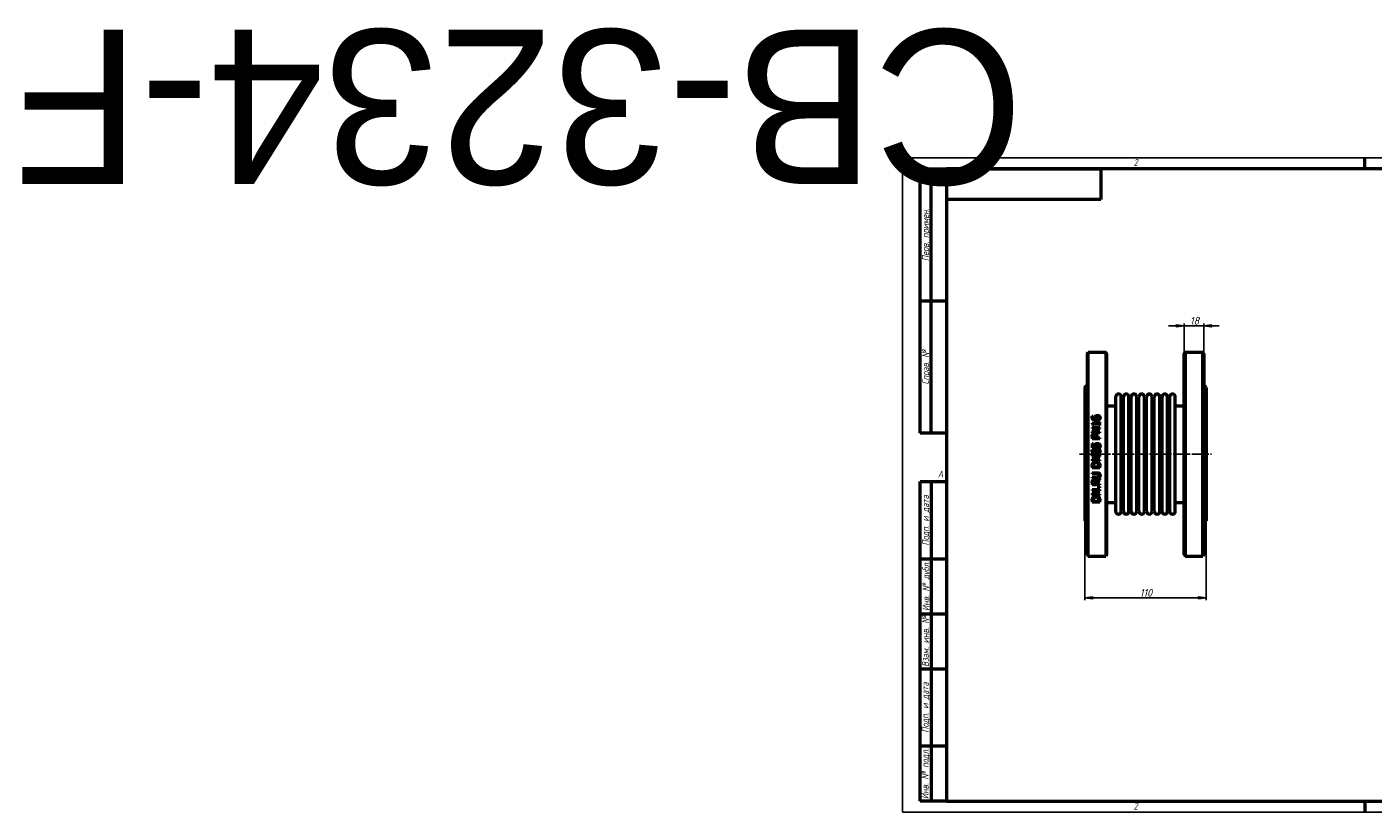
# Model space of a CAD drawing. Header units: millimetres. Extents: x -796 to 5364, y -139 to 713.
# Tile 1 of 4: x -796 to 427, y 0 to 713. Entities that reach past the tile are written whole.
import ezdxf
from ezdxf.enums import TextEntityAlignment as Align

# ---------------------------------------------------------------- set-up
doc = ezdxf.new("R2018")
doc.units = ezdxf.units.MM
doc.header["$LTSCALE"] = 2
doc.linetypes.add('CHAIN', pattern=[0.7087, 0.4724, -0.0591, 0.1181, -0.0591])
for name, color, linetype, lineweight in [('Видимый контур (ГОСТ)', 7, 'Continuous', 50), ('Кромка (ГОСТ)', 7, 'Continuous', 50), ('Обозначение (ГОСТ)', 7, 'Continuous', 25), ('Осевая линия (ГОСТ)', 7, 'Continuous', 25), ('Размер (ГОСТ)', 7, 'Continuous', 25), ('Эскизная геометрия (ГОСТ)', 7, 'Continuous', 50)]:
    doc.layers.add(name, color=color, linetype=linetype, lineweight=lineweight)
doc.styles.add('Альтернативный текст (ГОСТ)', font='arial.ttf', dxfattribs={"width": 0.8})
doc.styles.add('Обычный текст (ГОСТ)', font='GOST Common Italic.ttf')
doc.dimstyles.new('Обычный (ГОСТ)', dxfattribs={"dimscale": 2, "dimtxt": 3.5, "dimasz": 3.5, "dimexe": 1, "dimexo": 0, "dimgap": 0.5, "dimtad": 1, "dimtxsty": 'Обычный текст (ГОСТ)', "dimblk": 'Filled-1', "dimcen": 0.09, "dimdle": 15, "dimclrd": 256, "dimclre": 256, "dimclrt": 256, "dimazin": 2, "dimtfac": 0.714286, "dimtdec": 3, "dimtmove": 0, "dimatfit": 3, "dimfxl": 1, "dimtolj": 1, "dimlwd": 25, "dimlwe": 25, "dimarcsym": 0})

# ---------------------------------------------------------------- blocks, each defined once
blk = doc.blocks.new('Рамки ГОСТ - Рамка')
at = {"layer": 'Кромка (ГОСТ)', "lineweight": 25}
for p, q in [((0, 0), (0, 297)), ((0, 297), (420, 297)), ((420, 297), (420, 0)), ((420, 0), (0, 0))]:
    blk.add_line(p, q, dxfattribs=at)
at = {"layer": 'Кромка (ГОСТ)'}
for p, q in [((210, 292), (210, 297)), ((415, 292), (20, 292)), ((20, 292), (20, 5)), ((415, 5), (415, 292)), ((20, 5), (415, 5)), ((210, 5), (210, 0))]:
    blk.add_line(p, q, dxfattribs=at)
at = {"layer": 'Кромка (ГОСТ)', "char_height": 3.17, "attachment_point": 1, "style": 'Альтернативный текст (ГОСТ)'}
for s, insert, width in [('\\fGOST Common|b0|i1;{\\H3.1700;2}', (105, 296.5), 5.2328), ('\\fGOST Common|b0|i1;{\\H3.1700;1}', (315.02, 296.44), 5.2327), ('\\fGOST Common|b0|i1;{\\H3.1700;A}', (16, 155), 5.1335), ('\\fGOST Common|b0|i1;{\\H3.1700;A}', (416, 148.5), 5.0704), ('\\fGOST Common|b0|i1;{\\H3.1700;2}', (104.99, 4.3), 5.2328), ('\\fGOST Common|b0|i1;{\\H3.1700;1}', (315, 4.14), 6.6287), ('\\fGOST Common|b0|i1;{\\H3.1700;Формат А3}', (370, 4.39), 25.2103)]:
    blk.add_mtext(s, dxfattribs=dict(at, insert=insert, width=width))
blk = doc.blocks.new('ГОСТ - Доп. графы 1')
at = {"layer": 'Эскизная геометрия (ГОСТ)'}
for p, q in [((-12, 0), (-12, 145)), ((-12, 145), (0, 145)), ((-7, 145), (-7, 0)), ((-12, 110), (-7, 110)), ((-7, 110), (0, 110)), ((-12, 85), (-7, 85)), ((-7, 85), (0, 85)), ((-12, 60), (-7, 60)), ((-7, 60), (0, 60)), ((-12, 25), (-7, 25)), ((-7, 25), (0, 25)), ((0, 0), (-12, 0))]:
    blk.add_line(p, q, dxfattribs=at)
at = {"layer": 'Обозначение (ГОСТ)', "char_height": 3.17, "attachment_point": 5, "rotation": 90, "style": 'Альтернативный текст (ГОСТ)'}
for s, insert, width in [('\\fGOST Common|b0|i1;{\\H3.1700;Подп. и дата}', (-9.37, 127.41), 34.7679), ('\\fGOST Common|b0|i1;{\\H3.1700;Инв. № дубл.}', (-8.95, 97.55), 24.8438), ('\\fGOST Common|b0|i1;{\\H3.1700;Взам. инв. №}', (-9.58, 72.53), 24.8669), ('\\fGOST Common|b0|i1;{\\H3.1700;Подп. и дата}', (-9.5, 42.47), 35.1486), ('\\fGOST Common|b0|i1;{\\H3.1700;Инв. № подл.}', (-9.5, 12.41), 24.9618)]:
    blk.add_mtext(s, dxfattribs=dict(at, insert=insert, width=width))
at = {"layer": 'Обозначение (ГОСТ)', "lineweight": 30, "flags": 17}
for tag, p in [('Подп._и_дата_2', (-3.53, 127.51)), ('Инв._номер_дубликата', (-3.41, 97.47)), ('Взамен_инв._номера', (-3.46, 72.53)), ('Подп._и_дата_1', (-3.42, 42.35)), ('ИНВЕНТАРНЫЙ_НОМЕР', (-3.33, 12.68))]:
    blk.add_attdef(tag, text='', height=3.17, rotation=90, dxfattribs=at).set_placement(p, align=Align.MIDDLE_CENTER)
blk = doc.blocks.new('ГОСТ - Доп. графы 2')
at = {"layer": 'Эскизная геометрия (ГОСТ)'}
for p, q in [((-12, 0), (-12, 120)), ((-12, 120), (0, 120)), ((-7, 0), (-7, 120)), ((-12, 60), (0, 60)), ((0, 0), (-12, 0))]:
    blk.add_line(p, q, dxfattribs=at)
at = {"layer": 'Обозначение (ГОСТ)', "char_height": 3.17, "attachment_point": 5, "rotation": 90, "style": 'Альтернативный текст (ГОСТ)'}
for s, insert, width in [('\\fGOST Common|b0|i1;{\\H3.1700;Перв. примен.}', (-9.19, 90.05), 60.0143), ('\\fGOST Common|b0|i1;{\\H3.1700;Справ. №}', (-9.1, 30), 59.9357)]:
    blk.add_mtext(s, dxfattribs=dict(at, insert=insert, width=width))
at = {"layer": 'Обозначение (ГОСТ)', "lineweight": 30, "flags": 17}
for tag, p in [('Первичная_применяемость', (-3.65, 90.03)), ('Справочный_номер', (-3.55, 30.02))]:
    blk.add_attdef(tag, text='', height=3.17, rotation=90, dxfattribs=at).set_placement(p, align=Align.MIDDLE_CENTER)
blk = doc.blocks.new('ГОСТ - Доп. графы 3')
at = {"layer": 'Эскизная геометрия (ГОСТ)'}
for p, q in [((0, 0), (70, 0)), ((70, 0), (70, -14)), ((70, -14), (0, -14))]:
    blk.add_line(p, q, dxfattribs=at)
at = {"layer": 'Обозначение (ГОСТ)', "lineweight": 30}
blk.add_attdef('ОБОЗНАЧЕНИЕ', text='', height=5, rotation=180, dxfattribs=at).set_placement((34.94, -6.97), align=Align.MIDDLE_CENTER)
blk = doc.blocks.new('Filled-1')
at = {"color": 0}
for p, q in [((0, 0), (-1, 0.14)), ((-1, 0.14), (-1, -0.14)), ((-1, 0), (0, 0)), ((-1, -0.14), (0, 0))]:
    blk.add_line(p, q, dxfattribs=at)
at = {"color": 0, "flags": 128}
blk.add_lwpolyline([(-1, -0.14), (0, 0), (-1, 0.14), (-1, -0.14)], dxfattribs=at)
at = {"color": 0}
blk.add_solid([(-1, -0.14), (0, 0), (-1, 0.14), (-1, -0.14)], dxfattribs=at)
blk = doc.blocks.new('*D9')
at = {"layer": 'Defpoints', "color": 0, "linetype": 'Continuous', "transparency": 16777216}
for p in [(165.7, 264.5), (275.7, 264.5), (275.7, 194.5)]:
    blk.add_point(p, dxfattribs=at)
at = {"layer": 'Размер (ГОСТ)', "linetype": 'Continuous', "lineweight": 25, "transparency": 16777216}
for p, q in [((165.7, 264.5), (165.7, 192.5)), ((275.7, 264.5), (275.7, 192.5)), ((172.7, 194.5), (268.7, 194.5))]:
    blk.add_line(p, q, dxfattribs=at)
at = {"layer": 'Размер (ГОСТ)', "linetype": 'Continuous', "lineweight": 25, "transparency": 16777216, "xscale": 7, "yscale": 7, "zscale": 7, "rotation": 180}
blk.add_blockref('Filled-1', (165.7, 194.5), dxfattribs=at)
at = {"layer": 'Размер (ГОСТ)', "linetype": 'Continuous', "lineweight": 25, "transparency": 16777216, "xscale": 7, "yscale": 7, "zscale": 7}
blk.add_blockref('Filled-1', (275.7, 194.5), dxfattribs=at)
at = {"layer": 'Размер (ГОСТ)', "linetype": 'Continuous', "lineweight": 25, "transparency": 16777216, "insert": (215.4, 202.5), "char_height": 7, "attachment_point": 1, "style": 'Обычный текст (ГОСТ)'}
blk.add_mtext('\\A1;110', dxfattribs=at)
blk = doc.blocks.new('*D14')
at = {"layer": 'Defpoints', "color": 0, "linetype": 'Continuous', "transparency": 16777216}
for p in [(273.7, 441.5), (255.7, 416.5), (273.7, 416.5)]:
    blk.add_point(p, dxfattribs=at)
at = {"layer": 'Размер (ГОСТ)', "linetype": 'Continuous', "lineweight": 25, "transparency": 16777216}
for p, q in [((248.7, 441.5), (241.7, 441.5)), ((255.7, 416.5), (255.7, 443.5)), ((255.7, 441.5), (262.7, 441.5)), ((262.7, 441.5), (266.7, 441.5)), ((273.7, 441.5), (266.7, 441.5)), ((273.7, 416.5), (273.7, 443.5)), ((280.7, 441.5), (287.7, 441.5))]:
    blk.add_line(p, q, dxfattribs=at)
at = {"layer": 'Размер (ГОСТ)', "linetype": 'Continuous', "lineweight": 25, "transparency": 16777216, "xscale": 7, "yscale": 7, "zscale": 7}
blk.add_blockref('Filled-1', (255.7, 441.5), dxfattribs=at)
at = {"layer": 'Размер (ГОСТ)', "linetype": 'Continuous', "lineweight": 25, "transparency": 16777216, "xscale": 7, "yscale": 7, "zscale": 7, "rotation": 180}
blk.add_blockref('Filled-1', (273.7, 441.5), dxfattribs=at)
at = {"layer": 'Размер (ГОСТ)', "linetype": 'Continuous', "lineweight": 25, "transparency": 16777216, "insert": (261, 449.5), "char_height": 7, "attachment_point": 1, "style": 'Обычный текст (ГОСТ)'}
blk.add_mtext('\\A1;18', dxfattribs=at)

msp = doc.modelspace()

# ---------------------------------------------------------------- linework, layer by layer
at = {"layer": 'Видимый контур (ГОСТ)'}
for p, q in [((167.697, 416.453), (168.697, 417.453)), ((167.697, 416.453), (167.697, 233.453)), ((168.697, 232.453), (168.697, 417.453)), ((168.697, 417.453), (184.697, 417.453)), ((184.697, 417.453), (184.697, 232.453)), ((185.697, 416.453), (184.697, 417.453)), ((185.697, 233.453), (185.697, 416.453)), ((255.697, 416.453), (256.697, 417.453)), ((255.697, 233.453), (255.697, 416.453)), ((256.697, 417.453), (272.697, 417.453)), ((256.697, 417.453), (256.697, 232.453)), ((272.697, 232.453), (272.697, 417.453)), ((273.697, 416.453), (272.697, 417.453)), ((273.697, 416.453), (273.697, 233.453)), ((165.697, 385.453), (167.697, 387.453)), ((165.697, 385.453), (165.697, 264.453)), ((275.697, 385.453), (273.697, 387.453)), ((275.697, 385.453), (275.697, 264.453)), ((185.697, 368.953), (192.697, 368.953)), ((193.697, 272.953), (193.697, 376.953)), ((198.697, 272.953), (198.697, 376.953)), ((200.697, 272.953), (200.697, 376.953)), ((205.697, 272.953), (205.697, 376.953)), ((207.697, 272.953), (207.697, 376.953)), ((212.697, 272.953), (212.697, 376.953)), ((214.697, 272.953), (214.697, 376.953)), ((219.697, 272.953), (219.697, 376.953)), ((221.697, 272.953), (221.697, 376.953)), ((226.697, 272.953), (226.697, 376.953)), ((228.697, 272.953), (228.697, 376.953)), ((233.697, 272.953), (233.697, 376.953)), ((235.697, 272.953), (235.697, 376.953)), ((240.697, 272.953), (240.697, 376.953)), ((242.697, 272.953), (242.697, 376.953)), ((247.697, 272.953), (247.697, 376.953)), ((248.697, 368.953), (255.697, 368.953)), ((172.204, 359.522), (173.106, 359.522)), ((173.106, 359.482), (173.106, 359.522)), ((172.216, 353.174), (172.216, 352.448)), ((172.216, 353.174), (178.524, 353.174)), ((172.238, 349.231), (179.238, 349.231)), ((172.238, 349.231), (172.238, 348.364)), ((177.781, 348.364), (172.238, 348.364)), ((177.781, 348.364), (172.238, 345.544)), ((172.238, 345.544), (172.238, 344.223)), ((179.238, 344.223), (172.238, 344.223)), ((173.832, 351.001), (173.191, 351.001)), ((173.203, 345.09), (179.238, 348.188)), ((173.203, 345.09), (179.238, 345.09)), ((173.832, 351.001), (173.832, 352.272)), ((178.524, 352.272), (173.832, 352.272)), ((178.524, 354.416), (178.524, 353.174)), ((178.524, 354.416), (179.238, 354.416)), ((178.524, 352.272), (178.524, 351.001)), ((179.238, 351.001), (178.524, 351.001)), ((179.238, 351.001), (179.238, 354.416)), ((179.238, 348.188), (179.238, 349.231)), ((179.238, 344.223), (179.238, 345.09)), ((172.238, 340.671), (172.238, 338.913)), ((179.238, 338.913), (172.238, 338.913)), ((172.238, 334.658), (172.238, 330.818)), ((172.238, 334.658), (173.061, 334.658)), ((175.846, 330.818), (172.238, 330.818)), ((173.044, 339.843), (173.044, 340.615)), ((173.044, 339.843), (175.835, 339.843)), ((173.061, 331.72), (173.061, 334.658)), ((173.061, 331.72), (174.927, 331.72)), ((175.835, 340.479), (175.835, 339.843)), ((176.629, 339.843), (176.629, 340.632)), ((176.629, 339.843), (179.238, 339.843)), ((177.996, 330.597), (177.996, 330.529)), ((178.989, 330.529), (177.996, 330.529)), ((179.238, 338.913), (179.238, 339.843)), ((172.204, 329.02), (173.106, 329.02)), ((172.238, 323.983), (179.238, 323.983)), ((172.238, 323.983), (172.238, 323.115)), ((177.781, 323.115), (172.238, 323.115)), ((177.781, 323.115), (172.238, 320.295)), ((172.238, 320.295), (172.238, 318.974)), ((179.238, 318.974), (172.238, 318.974)), ((173.106, 328.98), (173.106, 329.02)), ((173.203, 319.842), (179.238, 322.939)), ((173.203, 319.842), (179.238, 319.842)), ((179.238, 322.939), (179.238, 323.983)), ((179.238, 318.974), (179.238, 319.842)), ((172.238, 314.039), (172.238, 312.445)), ((179.238, 312.445), (172.238, 312.445)), ((172.238, 308.105), (172.238, 307.175)), ((172.238, 308.105), (176.606, 308.105)), ((176.629, 307.175), (172.238, 307.175)), ((173.044, 313.375), (173.044, 314.084)), ((173.044, 313.375), (178.433, 313.375)), ((178.433, 314.084), (178.433, 313.375)), ((179.238, 312.445), (179.238, 314.056)), ((172.238, 303.97), (176.606, 303.97)), ((172.238, 303.97), (172.238, 303.039)), ((176.606, 303.039), (172.238, 303.039)), ((172.238, 298.955), (172.238, 297.151)), ((179.238, 297.151), (172.238, 297.151)), ((173.044, 298.082), (173.044, 299.006)), ((173.044, 298.082), (175.676, 298.082)), ((175.676, 298.898), (175.676, 298.082)), ((179.238, 302.569), (176.192, 300.078)), ((176.453, 299.148), (179.238, 301.36)), ((176.453, 298.082), (176.453, 299.148)), ((176.453, 298.082), (179.238, 298.082)), ((177.9, 295.54), (179.238, 295.54)), ((177.9, 295.54), (177.9, 294.417)), ((179.238, 294.417), (177.9, 294.417)), ((179.238, 301.36), (179.238, 302.569)), ((179.238, 297.151), (179.238, 298.082)), ((179.238, 294.417), (179.238, 295.54)), ((172.238, 292.817), (172.238, 291.949)), ((172.238, 292.817), (179.238, 292.817)), ((177.781, 291.949), (172.238, 289.13)), ((177.781, 291.949), (172.238, 291.949)), ((172.238, 289.13), (172.238, 287.808)), ((179.238, 287.808), (172.238, 287.808)), ((172.238, 282.873), (172.238, 281.279)), ((173.044, 282.21), (173.044, 282.919)), ((173.044, 282.21), (178.433, 282.21)), ((173.203, 288.676), (179.238, 291.774)), ((173.203, 288.676), (179.238, 288.676)), ((178.433, 282.919), (178.433, 282.21)), ((179.238, 291.774), (179.238, 292.817)), ((179.238, 287.808), (179.238, 288.676)), ((179.238, 281.279), (179.238, 282.89)), ((179.238, 281.279), (172.238, 281.279)), ((185.697, 280.953), (192.697, 280.953)), ((248.697, 280.953), (255.697, 280.953)), ((165.697, 264.453), (167.697, 262.453)), ((275.697, 264.453), (273.697, 262.453)), ((167.697, 233.453), (168.697, 232.453)), ((168.697, 232.453), (184.697, 232.453)), ((185.697, 233.453), (184.697, 232.453)), ((255.697, 233.453), (256.697, 232.453)), ((256.697, 232.453), (272.697, 232.453)), ((273.697, 233.453), (272.697, 232.453))]:
    msp.add_line(p, q, dxfattribs=at)
for centre, radius, start, end in [((196.197, 376.953), 2.5, 0, 180), ((203.197, 376.953), 2.5, 0, 180), ((210.197, 376.953), 2.5, 0, 180), ((217.197, 376.953), 2.5, 0, 180), ((224.197, 376.953), 2.5, 0, 180), ((231.197, 376.953), 2.5, 0, 180), ((238.197, 376.953), 2.5, 0, 180), ((245.197, 376.953), 2.5, 0, 180), ((192.697, 369.953), 1, 270, 0), ((199.697, 369.953), 1, 180, 0), ((206.697, 369.953), 1, 180, 0), ((213.697, 369.953), 1, 180, 0), ((220.697, 369.953), 1, 180, 0), ((227.697, 369.953), 1, 180, 0), ((234.697, 369.953), 1, 180, 0), ((241.697, 369.953), 1, 180, 0), ((248.697, 369.953), 1, 180, 270), ((192.697, 279.953), 1, 0, 90), ((196.197, 272.953), 2.5, 180, 0), ((199.697, 279.953), 1, 0, 180), ((203.197, 272.953), 2.5, 180, 0), ((206.697, 279.953), 1, 0, 180), ((210.197, 272.953), 2.5, 180, 0), ((213.697, 279.953), 1, 0, 180), ((217.197, 272.953), 2.5, 180, 0), ((220.697, 279.953), 1, 0, 180), ((224.197, 272.953), 2.5, 180, 0), ((227.697, 279.953), 1, 0, 180), ((231.197, 272.953), 2.5, 180, 0), ((234.697, 279.953), 1, 0, 180), ((238.197, 272.953), 2.5, 180, 0), ((241.697, 279.953), 1, 0, 180), ((245.197, 272.953), 2.5, 180, 0), ((248.697, 279.953), 1, 90, 180)]:
    msp.add_arc(centre, radius, start, end, dxfattribs=at)
for points, knots in [([(172.108, 358.727), (172.108, 358.814), (172.11, 358.902), (172.133, 359.272), (172.174, 359.431), (172.204, 359.522)], [0, 0, 0, 0, 0.028025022, 0.028025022, 0.119648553, 0.119648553, 0.119648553, 0.119648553]), ([(173.237, 356.356), (172.976, 356.542), (172.759, 356.766), (172.465, 357.207), (172.342, 357.434), (172.149, 358.051), (172.108, 358.39), (172.108, 358.727)], [0, 0, 0, 0, 0.098245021, 0.098245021, 0.166242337, 0.166242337, 0.242205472, 0.242205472, 0.242205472, 0.242205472]), ([(173.106, 359.482), (173.064, 359.401), (173.03, 359.3), (172.946, 359.006), (172.919, 358.816), (172.919, 358.603)], [0, 0, 0, 0, 0.0291138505, 0.0291138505, 0.0989085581, 0.0989085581, 0.0989085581, 0.0989085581]), ([(172.919, 358.603), (172.919, 358.337), (172.96, 358.074), (173.151, 357.608), (173.281, 357.415), (173.596, 357.105), (173.808, 356.941), (174.485, 356.662), (174.876, 356.588), (175.256, 356.555)], [0, 0, 0, 0, 0.085384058, 0.085384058, 0.160040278, 0.160040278, 0.222385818, 0.222385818, 0.289044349, 0.289044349, 0.289044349, 0.289044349]), ([(176.164, 355.59), (175.815, 355.59), (175.464, 355.611), (174.539, 355.742), (174.151, 355.879), (173.681, 356.076), (173.45, 356.203), (173.237, 356.356)], [0, 0, 0, 0, 0.104541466, 0.104541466, 0.280524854, 0.280524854, 0.472301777, 0.472301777, 0.472301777, 0.472301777]), ([(174.768, 358.013), (174.768, 358.146), (174.775, 358.281), (174.799, 358.48), (174.81, 358.547), (174.851, 358.746), (174.888, 358.861), (175.011, 359.12), (175.093, 359.248), (175.182, 359.368)], [0, 0, 0, 0, 0.042884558, 0.042884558, 0.064378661, 0.064378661, 0.108156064, 0.108156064, 0.154987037, 0.154987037, 0.154987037, 0.154987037]), ([(175.256, 356.555), (175.16, 356.693), (175.075, 356.837), (174.899, 357.203), (174.855, 357.364), (174.79, 357.614), (174.768, 357.813), (174.768, 358.013)], [0, 0, 0, 0, 0.052691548, 0.052691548, 0.128281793, 0.128281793, 0.389447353, 0.389447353, 0.389447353, 0.389447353]), ([(175.182, 359.368), (175.277, 359.495), (175.388, 359.609), (175.68, 359.834), (175.841, 359.912), (176.133, 360.025), (176.304, 360.067), (176.64, 360.118), (176.805, 360.129), (176.969, 360.129)], [0, 0, 0, 0, 0.049881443, 0.049881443, 0.113903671, 0.113903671, 0.194416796, 0.194416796, 0.269283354, 0.269283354, 0.269283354, 0.269283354]), ([(175.789, 358.699), (175.722, 358.613), (175.67, 358.52), (175.554, 358.202), (175.546, 357.939), (175.546, 357.803)], [0, 0, 0, 0, 0.034190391, 0.034190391, 0.108330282, 0.108330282, 0.108330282, 0.108330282]), ([(175.546, 357.803), (175.546, 357.679), (175.556, 357.555), (175.601, 357.305), (175.636, 357.182), (175.746, 356.885), (175.831, 356.716), (175.931, 356.555)], [0, 0, 0, 0, 0.039780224, 0.039780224, 0.081467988, 0.081467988, 0.142344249, 0.142344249, 0.142344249, 0.142344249]), ([(177.009, 359.176), (176.832, 359.176), (176.649, 359.161), (176.332, 359.087), (176.214, 359.038), (175.986, 358.904), (175.88, 358.809), (175.789, 358.699)], [0, 0, 0, 0, 0.052985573, 0.052985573, 0.098119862, 0.098119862, 0.153706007, 0.153706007, 0.153706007, 0.153706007]), ([(175.931, 356.555), (175.997, 356.551), (176.063, 356.547), (176.155, 356.542), (176.235, 356.538), (176.374, 356.538)], [0, 0, 0, 0, 0.0197676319, 0.0197676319, 0.0276733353, 0.0276733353, 0.0276733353, 0.0276733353]), ([(178.751, 356.362), (178.614, 356.232), (178.459, 356.123), (178.032, 355.888), (177.78, 355.808), (177.419, 355.701), (177.166, 355.656), (176.667, 355.601), (176.413, 355.59), (176.164, 355.59)], [0, 0, 0, 0, 0.058193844, 0.058193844, 0.148452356, 0.148452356, 0.329687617, 0.329687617, 0.508813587, 0.508813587, 0.508813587, 0.508813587]), ([(176.374, 356.538), (176.624, 356.538), (176.889, 356.55), (177.572, 356.653), (177.82, 356.772), (178.069, 356.913), (178.151, 356.97), (178.223, 357.037)], [0, 0, 0, 0, 0.075139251, 0.075139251, 0.207362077, 0.207362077, 0.277648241, 0.277648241, 0.277648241, 0.277648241]), ([(176.969, 360.129), (177.158, 360.129), (177.345, 360.112), (177.917, 360), (178.197, 359.857), (178.504, 359.666), (178.622, 359.575), (178.728, 359.47)], [0, 0, 0, 0, 0.056471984, 0.056471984, 0.175381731, 0.175381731, 0.261265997, 0.261265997, 0.261265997, 0.261265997]), ([(178.62, 357.911), (178.62, 358.086), (178.591, 358.259), (178.459, 358.562), (178.37, 358.685), (178.172, 358.87), (178.047, 358.967), (177.717, 359.094), (177.579, 359.126), (177.299, 359.167), (177.153, 359.176), (177.009, 359.176)], [0, 0, 0, 0, 0.056285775, 0.056285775, 0.105240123, 0.105240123, 0.14030862, 0.14030862, 0.163110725, 0.163110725, 0.18642809, 0.18642809, 0.18642809, 0.18642809]), ([(178.223, 357.037), (178.315, 357.119), (178.398, 357.212), (178.486, 357.354), (178.542, 357.449), (178.608, 357.699), (178.62, 357.804), (178.62, 357.911)], [0, 0, 0, 0, 0.0381123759, 0.0381123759, 0.0525461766, 0.0525461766, 0.0626760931, 0.0626760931, 0.0626760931, 0.0626760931]), ([(178.728, 359.47), (178.867, 359.336), (178.987, 359.189), (179.152, 358.917), (179.232, 358.764), (179.358, 358.35), (179.386, 358.128), (179.386, 357.905)], [0, 0, 0, 0, 0.060171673, 0.060171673, 0.100723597, 0.100723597, 0.144138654, 0.144138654, 0.144138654, 0.144138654]), ([(179.386, 357.905), (179.386, 357.75), (179.373, 357.596), (179.315, 357.291), (179.271, 357.144), (179.158, 356.886), (179.095, 356.775), (178.942, 356.558), (178.852, 356.456), (178.751, 356.362)], [0, 0, 0, 0, 0.04962549, 0.04962549, 0.099007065, 0.099007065, 0.139769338, 0.139769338, 0.182858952, 0.182858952, 0.182858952, 0.182858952]), ([(173.191, 351.001), (173.191, 351.204), (173.179, 351.422), (173.099, 351.845), (173.036, 351.991), (172.918, 352.167), (172.853, 352.23), (172.703, 352.328), (172.623, 352.364), (172.435, 352.421), (172.325, 352.439), (172.216, 352.448)], [0, 0, 0, 0, 0.063435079, 0.063435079, 0.134385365, 0.134385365, 0.187898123, 0.187898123, 0.237902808, 0.237902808, 0.300215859, 0.300215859, 0.300215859, 0.300215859]), ([(172.238, 340.671), (172.238, 340.871), (172.246, 341.075), (172.288, 341.487), (172.321, 341.671), (172.432, 342.073), (172.533, 342.299), (172.675, 342.504)], [0, 0, 0, 0, 0.060643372, 0.060643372, 0.126283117, 0.126283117, 0.223531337, 0.223531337, 0.223531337, 0.223531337]), ([(172.675, 342.504), (172.767, 342.638), (172.873, 342.76), (173.132, 342.988), (173.29, 343.093), (173.598, 343.231), (173.747, 343.274), (174.047, 343.327), (174.198, 343.338), (174.349, 343.338)], [0, 0, 0, 0, 0.049440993, 0.049440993, 0.104273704, 0.104273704, 0.150681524, 0.150681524, 0.195666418, 0.195666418, 0.195666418, 0.195666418]), ([(174.349, 343.338), (174.564, 343.338), (174.776, 343.31), (175.17, 343.2), (175.355, 343.123), (175.662, 342.94), (175.789, 342.841), (175.903, 342.725)], [0, 0, 0, 0, 0.064694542, 0.064694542, 0.122781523, 0.122781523, 0.171693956, 0.171693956, 0.171693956, 0.171693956]), ([(175.903, 342.725), (176.076, 342.549), (176.219, 342.351), (176.464, 341.868), (176.524, 341.633), (176.61, 341.2), (176.629, 340.91), (176.629, 340.632)], [0, 0, 0, 0, 0.074883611, 0.074883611, 0.164962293, 0.164962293, 0.319440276, 0.319440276, 0.319440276, 0.319440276]), ([(173.311, 341.863), (173.231, 341.743), (173.174, 341.612), (173.098, 341.348), (173.044, 341.097), (173.044, 340.615)], [0, 0, 0, 0, 0.0436253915, 0.0436253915, 0.0837128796, 0.0837128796, 0.0837128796, 0.0837128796]), ([(174.377, 342.368), (174.186, 342.368), (173.993, 342.342), (173.705, 342.229), (173.606, 342.171), (173.437, 342.028), (173.368, 341.95), (173.311, 341.863)], [0, 0, 0, 0, 0.057405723, 0.057405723, 0.09271543, 0.09271543, 0.124484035, 0.124484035, 0.124484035, 0.124484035]), ([(175.415, 341.97), (175.335, 342.05), (175.247, 342.122), (175.038, 342.248), (174.921, 342.294), (174.658, 342.355), (174.516, 342.368), (174.377, 342.368)], [0, 0, 0, 0, 0.03415115, 0.03415115, 0.073821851, 0.073821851, 0.115640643, 0.115640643, 0.115640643, 0.115640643]), ([(174.887, 332.355), (174.887, 332.572), (174.898, 332.798), (174.964, 333.265), (175.015, 333.415), (175.122, 333.681), (175.215, 333.835), (175.324, 333.978)], [0, 0, 0, 0, 0.065120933, 0.065120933, 0.141791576, 0.141791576, 0.270531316, 0.270531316, 0.270531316, 0.270531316]), ([(174.927, 331.72), (174.914, 331.82), (174.904, 331.921), (174.893, 332.1), (174.887, 332.227), (174.887, 332.355)], [0, 0, 0, 0, 0.0303580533, 0.0303580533, 0.0541024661, 0.0541024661, 0.0541024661, 0.0541024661]), ([(175.324, 333.978), (175.437, 334.127), (175.569, 334.255), (175.972, 334.534), (176.207, 334.601), (176.555, 334.681), (176.79, 334.698), (177.015, 334.698)], [0, 0, 0, 0, 0.056173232, 0.056173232, 0.147274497, 0.147274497, 0.30237119, 0.30237119, 0.30237119, 0.30237119]), ([(175.835, 340.479), (175.835, 340.654), (175.828, 340.837), (175.783, 341.266), (175.741, 341.412), (175.689, 341.572), (175.649, 341.66), (175.548, 341.827), (175.486, 341.903), (175.415, 341.97)], [0, 0, 0, 0, 0.053358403, 0.053358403, 0.131315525, 0.131315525, 0.23727529, 0.23727529, 0.34415482, 0.34415482, 0.34415482, 0.34415482]), ([(175.999, 333.348), (175.911, 333.249), (175.846, 333.135), (175.709, 332.775), (175.676, 332.479), (175.676, 332.202)], [0, 0, 0, 0, 0.039942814, 0.039942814, 0.115725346, 0.115725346, 0.115725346, 0.115725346]), ([(175.676, 332.202), (175.676, 332.013), (175.687, 331.824), (175.741, 331.35), (175.805, 331.006), (175.846, 330.818)], [0, 0, 0, 0, 0.057029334, 0.057029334, 0.143330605, 0.143330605, 0.143330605, 0.143330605]), ([(177.009, 333.745), (176.795, 333.745), (176.583, 333.72), (176.357, 333.627), (176.272, 333.588), (176.112, 333.469), (176.052, 333.412), (175.999, 333.348)], [0, 0, 0, 0, 0.0641724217, 0.0641724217, 0.082278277, 0.082278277, 0.0952370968, 0.0952370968, 0.0952370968, 0.0952370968]), ([(178.149, 333.388), (178.029, 333.488), (177.895, 333.566), (177.592, 333.684), (177.363, 333.745), (177.009, 333.745)], [0, 0, 0, 0, 0.0470717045, 0.0470717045, 0.0976812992, 0.0976812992, 0.0976812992, 0.0976812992]), ([(177.015, 334.698), (177.456, 334.698), (177.775, 334.606), (178.249, 334.42), (178.49, 334.274), (178.699, 334.08)], [0, 0, 0, 0, 0.132448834, 0.132448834, 0.30239015, 0.30239015, 0.30239015, 0.30239015]), ([(177.996, 330.597), (178.055, 330.677), (178.115, 330.784), (178.22, 330.989), (178.291, 331.137), (178.37, 331.351)], [0, 0, 0, 0, 0.0297915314, 0.0297915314, 0.0590497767, 0.0590497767, 0.0590497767, 0.0590497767]), ([(178.575, 332.378), (178.575, 332.53), (178.553, 332.679), (178.495, 332.867), (178.477, 332.923), (178.417, 333.058), (178.375, 333.13), (178.274, 333.267), (178.215, 333.331), (178.149, 333.388)], [0, 0, 0, 0, 0.0458102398, 0.0458102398, 0.0589447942, 0.0589447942, 0.0762473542, 0.0762473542, 0.0941937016, 0.0941937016, 0.0941937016, 0.0941937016]), ([(178.37, 331.351), (178.42, 331.494), (178.466, 331.642), (178.535, 331.913), (178.575, 332.092), (178.575, 332.378)], [0, 0, 0, 0, 0.0452307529, 0.0452307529, 0.0841593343, 0.0841593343, 0.0841593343, 0.0841593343]), ([(178.699, 334.08), (178.875, 333.917), (179.014, 333.726), (179.193, 333.378), (179.268, 333.203), (179.366, 332.771), (179.386, 332.566), (179.386, 332.361)], [0, 0, 0, 0, 0.071963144, 0.071963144, 0.117639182, 0.117639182, 0.156920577, 0.156920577, 0.156920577, 0.156920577]), ([(179.386, 332.361), (179.386, 332.134), (179.369, 331.909), (179.282, 331.348), (179.175, 330.908), (178.989, 330.529)], [0, 0, 0, 0, 0.068252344, 0.068252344, 0.170788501, 0.170788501, 0.170788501, 0.170788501]), ([(172.108, 328.226), (172.108, 328.363), (172.114, 328.502), (172.137, 328.729), (172.156, 328.876), (172.204, 329.02)], [0, 0, 0, 0, 0.0412131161, 0.0412131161, 0.0684503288, 0.0684503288, 0.0684503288, 0.0684503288]), ([(173.237, 325.855), (172.954, 326.056), (172.72, 326.305), (172.419, 326.79), (172.293, 327.039), (172.137, 327.654), (172.108, 327.94), (172.108, 328.226)], [0, 0, 0, 0, 0.104290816, 0.104290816, 0.171394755, 0.171394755, 0.226522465, 0.226522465, 0.226522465, 0.226522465]), ([(173.106, 328.98), (173.056, 328.883), (173.015, 328.754), (172.961, 328.542), (172.919, 328.364), (172.919, 328.101)], [0, 0, 0, 0, 0.0329192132, 0.0329192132, 0.056127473, 0.056127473, 0.056127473, 0.056127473]), ([(172.919, 328.101), (172.919, 327.841), (172.958, 327.584), (173.139, 327.127), (173.265, 326.937), (173.587, 326.606), (173.794, 326.455), (174.44, 326.169), (174.856, 326.088), (175.256, 326.053)], [0, 0, 0, 0, 0.078008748, 0.078008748, 0.147615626, 0.147615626, 0.216622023, 0.216622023, 0.307839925, 0.307839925, 0.307839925, 0.307839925]), ([(176.164, 325.089), (175.613, 325.089), (175.05, 325.14), (174.204, 325.356), (173.714, 325.512), (173.237, 325.855)], [0, 0, 0, 0, 0.165253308, 0.165253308, 0.261921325, 0.261921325, 0.261921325, 0.261921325]), ([(174.768, 327.511), (174.768, 327.73), (174.786, 327.959), (174.857, 328.257), (174.89, 328.369), (175.024, 328.638), (175.1, 328.756), (175.182, 328.867)], [0, 0, 0, 0, 0.065818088, 0.065818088, 0.091894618, 0.091894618, 0.114155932, 0.114155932, 0.114155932, 0.114155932]), ([(175.256, 326.053), (175.111, 326.262), (174.99, 326.486), (174.853, 326.855), (174.768, 327.115), (174.768, 327.511)], [0, 0, 0, 0, 0.076414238, 0.076414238, 0.117892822, 0.117892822, 0.117892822, 0.117892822]), ([(175.182, 328.867), (175.323, 329.055), (175.494, 329.209), (175.805, 329.392), (175.989, 329.485), (176.492, 329.605), (176.732, 329.627), (176.969, 329.627)], [0, 0, 0, 0, 0.070456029, 0.070456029, 0.108389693, 0.108389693, 0.140697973, 0.140697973, 0.140697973, 0.140697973]), ([(175.789, 328.197), (175.706, 328.092), (175.646, 327.974), (175.606, 327.83), (175.595, 327.788), (175.557, 327.577), (175.546, 327.439), (175.546, 327.301)], [0, 0, 0, 0, 0.0403595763, 0.0403595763, 0.0450397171, 0.0450397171, 0.0534991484, 0.0534991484, 0.0534991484, 0.0534991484]), ([(175.546, 327.301), (175.546, 327.096), (175.574, 326.896), (175.678, 326.55), (175.761, 326.326), (175.931, 326.053)], [0, 0, 0, 0, 0.061450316, 0.061450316, 0.108350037, 0.108350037, 0.108350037, 0.108350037]), ([(177.009, 328.674), (176.754, 328.674), (176.502, 328.644), (176.213, 328.532), (176.116, 328.487), (175.93, 328.35), (175.856, 328.278), (175.789, 328.197)], [0, 0, 0, 0, 0.07659632, 0.07659632, 0.10326947, 0.10326947, 0.125391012, 0.125391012, 0.125391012, 0.125391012]), ([(175.931, 326.053), (175.997, 326.049), (176.064, 326.046), (176.155, 326.04), (176.236, 326.036), (176.374, 326.036)], [0, 0, 0, 0, 0.0198660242, 0.0198660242, 0.0275142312, 0.0275142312, 0.0275142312, 0.0275142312]), ([(178.751, 325.86), (178.559, 325.677), (178.331, 325.537), (177.898, 325.343), (177.636, 325.244), (176.895, 325.112), (176.523, 325.089), (176.164, 325.089)], [0, 0, 0, 0, 0.079484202, 0.079484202, 0.142378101, 0.142378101, 0.199759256, 0.199759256, 0.199759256, 0.199759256]), ([(176.374, 326.036), (176.784, 326.036), (177.205, 326.07), (177.631, 326.205), (177.787, 326.259), (178.039, 326.392), (178.138, 326.457), (178.223, 326.535)], [0, 0, 0, 0, 0.123025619, 0.123025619, 0.154344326, 0.154344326, 0.175605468, 0.175605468, 0.175605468, 0.175605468]), ([(176.969, 329.627), (177.309, 329.627), (177.641, 329.574), (178.062, 329.411), (178.22, 329.342), (178.508, 329.161), (178.623, 329.071), (178.728, 328.969)], [0, 0, 0, 0, 0.101789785, 0.101789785, 0.135538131, 0.135538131, 0.160902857, 0.160902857, 0.160902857, 0.160902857]), ([(178.62, 327.409), (178.62, 327.577), (178.594, 327.742), (178.474, 328.033), (178.393, 328.152), (178.163, 328.386), (178.025, 328.469), (177.626, 328.635), (177.32, 328.674), (177.009, 328.674)], [0, 0, 0, 0, 0.05038717, 0.05038717, 0.094448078, 0.094448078, 0.148683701, 0.148683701, 0.249551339, 0.249551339, 0.249551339, 0.249551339]), ([(178.223, 326.535), (178.338, 326.638), (178.441, 326.759), (178.554, 326.99), (178.579, 327.082), (178.611, 327.232), (178.62, 327.32), (178.62, 327.409)], [0, 0, 0, 0, 0.046259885, 0.046259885, 0.077003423, 0.077003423, 0.119115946, 0.119115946, 0.119115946, 0.119115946]), ([(178.728, 328.969), (178.914, 328.789), (179.067, 328.585), (179.249, 328.208), (179.3, 328.06), (179.37, 327.739), (179.386, 327.572), (179.386, 327.403)], [0, 0, 0, 0, 0.07759244, 0.07759244, 0.125578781, 0.125578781, 0.176169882, 0.176169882, 0.176169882, 0.176169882]), ([(179.386, 327.403), (179.386, 327.139), (179.348, 326.878), (179.208, 326.484), (179.14, 326.347), (178.968, 326.086), (178.866, 325.968), (178.751, 325.86)], [0, 0, 0, 0, 0.079359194, 0.079359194, 0.125554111, 0.125554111, 0.172752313, 0.172752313, 0.172752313, 0.172752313]), ([(172.238, 314.039), (172.238, 314.343), (172.249, 314.667), (172.315, 315.304), (172.365, 315.528), (172.512, 316.017), (172.63, 316.296), (172.794, 316.546)], [0, 0, 0, 0, 0.092042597, 0.092042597, 0.193307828, 0.193307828, 0.335272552, 0.335272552, 0.335272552, 0.335272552]), ([(172.794, 316.546), (172.954, 316.787), (173.144, 317.001), (173.584, 317.372), (173.894, 317.582), (174.767, 317.901), (175.258, 317.964), (175.744, 317.964)], [0, 0, 0, 0, 0.086953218, 0.086953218, 0.173013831, 0.173013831, 0.267472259, 0.267472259, 0.267472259, 0.267472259]), ([(173.464, 315.933), (173.347, 315.736), (173.255, 315.528), (173.121, 315.081), (173.044, 314.723), (173.044, 314.084)], [0, 0, 0, 0, 0.069024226, 0.069024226, 0.140632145, 0.140632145, 0.140632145, 0.140632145]), ([(175.733, 316.994), (175.312, 316.994), (174.881, 316.939), (174.279, 316.701), (174.082, 316.589), (173.73, 316.3), (173.583, 316.128), (173.464, 315.933)], [0, 0, 0, 0, 0.126208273, 0.126208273, 0.19419528, 0.19419528, 0.262806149, 0.262806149, 0.262806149, 0.262806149]), ([(177.968, 316.018), (177.851, 316.192), (177.712, 316.345), (177.264, 316.702), (176.97, 316.81), (176.439, 316.961), (176.079, 316.994), (175.733, 316.994)], [0, 0, 0, 0, 0.06291658, 0.06291658, 0.172088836, 0.172088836, 0.355863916, 0.355863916, 0.355863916, 0.355863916]), ([(175.744, 317.964), (176.208, 317.964), (176.664, 317.896), (177.479, 317.599), (177.773, 317.419), (178.25, 317.066), (178.487, 316.822), (178.677, 316.535)], [0, 0, 0, 0, 0.139208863, 0.139208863, 0.2600493, 0.2600493, 0.428215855, 0.428215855, 0.428215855, 0.428215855]), ([(176.606, 308.105), (176.977, 308.105), (177.368, 308.077), (177.916, 307.947), (178.095, 307.888), (178.448, 307.697), (178.603, 307.578), (178.739, 307.436)], [0, 0, 0, 0, 0.111090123, 0.111090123, 0.168684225, 0.168684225, 0.224962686, 0.224962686, 0.224962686, 0.224962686]), ([(178.019, 306.874), (177.909, 306.947), (177.791, 307.005), (177.57, 307.081), (177.447, 307.115), (177.05, 307.166), (176.833, 307.175), (176.629, 307.175)], [0, 0, 0, 0, 0.039852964, 0.039852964, 0.070124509, 0.070124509, 0.101701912, 0.101701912, 0.101701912, 0.101701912]), ([(178.433, 314.084), (178.433, 314.295), (178.424, 314.51), (178.366, 315.075), (178.307, 315.288), (178.215, 315.596), (178.11, 315.816), (177.968, 316.018)], [0, 0, 0, 0, 0.063759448, 0.063759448, 0.171538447, 0.171538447, 0.532274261, 0.532274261, 0.532274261, 0.532274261]), ([(178.592, 305.569), (178.592, 305.712), (178.58, 305.855), (178.513, 306.202), (178.452, 306.342), (178.37, 306.507), (178.316, 306.592), (178.184, 306.748), (178.106, 306.816), (178.019, 306.874)], [0, 0, 0, 0, 0.043769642, 0.043769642, 0.108133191, 0.108133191, 0.184566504, 0.184566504, 0.263727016, 0.263727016, 0.263727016, 0.263727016]), ([(178.677, 316.535), (178.839, 316.277), (178.97, 316.002), (179.126, 315.493), (179.238, 315.033), (179.238, 314.056)], [0, 0, 0, 0, 0.091560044, 0.091560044, 0.160466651, 0.160466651, 0.160466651, 0.160466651]), ([(178.739, 307.436), (178.903, 307.269), (179.037, 307.08), (179.237, 306.665), (179.294, 306.464), (179.371, 306.041), (179.386, 305.801), (179.386, 305.569)], [0, 0, 0, 0, 0.070955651, 0.070955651, 0.140577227, 0.140577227, 0.222386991, 0.222386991, 0.222386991, 0.222386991]), ([(172.238, 298.955), (172.238, 299.145), (172.243, 299.34), (172.267, 299.685), (172.286, 299.877), (172.366, 300.282), (172.466, 300.517), (172.607, 300.736)], [0, 0, 0, 0, 0.059265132, 0.059265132, 0.107789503, 0.107789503, 0.188631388, 0.188631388, 0.188631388, 0.188631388]), ([(172.607, 300.736), (172.688, 300.862), (172.783, 300.977), (173.035, 301.212), (173.176, 301.298), (173.408, 301.417), (173.551, 301.463), (173.844, 301.519), (173.992, 301.53), (174.139, 301.53)], [0, 0, 0, 0, 0.045876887, 0.045876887, 0.105086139, 0.105086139, 0.185233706, 0.185233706, 0.263222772, 0.263222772, 0.263222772, 0.263222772]), ([(173.282, 300.118), (173.213, 300.013), (173.163, 299.898), (173.094, 299.66), (173.044, 299.434), (173.044, 299.006)], [0, 0, 0, 0, 0.0388380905, 0.0388380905, 0.0769265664, 0.0769265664, 0.0769265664, 0.0769265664]), ([(174.212, 300.56), (174.06, 300.56), (173.907, 300.54), (173.641, 300.447), (173.557, 300.394), (173.416, 300.288), (173.343, 300.208), (173.282, 300.118)], [0, 0, 0, 0, 0.045843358, 0.045843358, 0.084997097, 0.084997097, 0.149279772, 0.149279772, 0.149279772, 0.149279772]), ([(174.139, 301.53), (174.382, 301.53), (174.624, 301.501), (175.141, 301.34), (175.347, 301.205), (175.67, 300.938), (175.812, 300.778), (176.038, 300.436), (176.124, 300.26), (176.192, 300.078)], [0, 0, 0, 0, 0.072942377, 0.072942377, 0.163021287, 0.163021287, 0.259833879, 0.259833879, 0.348221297, 0.348221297, 0.348221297, 0.348221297]), ([(175.313, 300.163), (175.244, 300.236), (175.168, 300.299), (174.984, 300.413), (174.851, 300.475), (174.518, 300.548), (174.364, 300.56), (174.212, 300.56)], [0, 0, 0, 0, 0.0305257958, 0.0305257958, 0.0655067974, 0.0655067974, 0.0933932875, 0.0933932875, 0.0933932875, 0.0933932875]), ([(175.676, 298.898), (175.676, 299.029), (175.67, 299.161), (175.643, 299.435), (175.619, 299.575), (175.567, 299.768), (175.533, 299.854), (175.44, 300.019), (175.382, 300.095), (175.313, 300.163)], [0, 0, 0, 0, 0.04091169, 0.04091169, 0.085753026, 0.085753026, 0.124663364, 0.124663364, 0.164788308, 0.164788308, 0.164788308, 0.164788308]), ([(176.606, 303.97), (176.865, 303.97), (177.159, 303.983), (177.472, 304.041), (177.583, 304.064), (177.823, 304.156), (177.924, 304.208), (178.019, 304.27)], [0, 0, 0, 0, 0.077750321, 0.077750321, 0.095117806, 0.095117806, 0.109063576, 0.109063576, 0.109063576, 0.109063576]), ([(178.739, 303.709), (178.613, 303.58), (178.471, 303.47), (178.113, 303.264), (177.915, 303.198), (177.55, 303.11), (177.366, 303.082), (176.994, 303.047), (176.798, 303.039), (176.606, 303.039)], [0, 0, 0, 0, 0.054885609, 0.054885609, 0.124871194, 0.124871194, 0.190651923, 0.190651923, 0.260094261, 0.260094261, 0.260094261, 0.260094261]), ([(178.019, 304.27), (178.144, 304.353), (178.249, 304.456), (178.407, 304.684), (178.477, 304.82), (178.574, 305.188), (178.592, 305.381), (178.592, 305.569)], [0, 0, 0, 0, 0.045432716, 0.045432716, 0.084633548, 0.084633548, 0.123197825, 0.123197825, 0.123197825, 0.123197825]), ([(179.386, 305.569), (179.386, 305.372), (179.373, 305.172), (179.31, 304.759), (179.259, 304.579), (179.147, 304.29), (179.085, 304.164), (178.931, 303.923), (178.842, 303.811), (178.739, 303.709)], [0, 0, 0, 0, 0.060644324, 0.060644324, 0.128154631, 0.128154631, 0.18446977, 0.18446977, 0.24180893, 0.24180893, 0.24180893, 0.24180893]), ([(172.238, 282.873), (172.238, 283.162), (172.248, 283.468), (172.312, 284.134), (172.365, 284.348), (172.485, 284.785), (172.61, 285.101), (172.794, 285.381)], [0, 0, 0, 0, 0.09736074, 0.09736074, 0.223809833, 0.223809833, 0.548357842, 0.548357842, 0.548357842, 0.548357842]), ([(172.794, 285.381), (172.935, 285.592), (173.1, 285.786), (173.562, 286.201), (173.824, 286.349), (174.29, 286.578), (174.591, 286.671), (175.181, 286.778), (175.463, 286.799), (175.744, 286.799)], [0, 0, 0, 0, 0.08177838, 0.08177838, 0.195068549, 0.195068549, 0.367989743, 0.367989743, 0.520001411, 0.520001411, 0.520001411, 0.520001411]), ([(173.464, 284.768), (173.366, 284.603), (173.287, 284.431), (173.129, 283.976), (173.044, 283.59), (173.044, 282.919)], [0, 0, 0, 0, 0.062253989, 0.062253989, 0.159268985, 0.159268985, 0.159268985, 0.159268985]), ([(175.733, 285.829), (175.473, 285.829), (175.211, 285.808), (174.649, 285.694), (174.358, 285.586), (173.96, 285.33), (173.834, 285.226), (173.623, 285.002), (173.538, 284.888), (173.464, 284.768)], [0, 0, 0, 0, 0.07788191, 0.07788191, 0.172883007, 0.172883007, 0.224757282, 0.224757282, 0.270719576, 0.270719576, 0.270719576, 0.270719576]), ([(177.968, 284.853), (177.864, 285.007), (177.74, 285.148), (177.409, 285.429), (177.218, 285.533), (176.846, 285.691), (176.622, 285.747), (176.177, 285.815), (175.953, 285.829), (175.733, 285.829)], [0, 0, 0, 0, 0.060073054, 0.060073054, 0.136149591, 0.136149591, 0.233047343, 0.233047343, 0.325924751, 0.325924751, 0.325924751, 0.325924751]), ([(175.744, 286.799), (176.03, 286.799), (176.313, 286.773), (177.112, 286.608), (177.48, 286.419), (177.928, 286.149), (178.119, 286.004), (178.437, 285.693), (178.566, 285.537), (178.677, 285.369)], [0, 0, 0, 0, 0.085636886, 0.085636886, 0.245825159, 0.245825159, 0.385441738, 0.385441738, 0.506126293, 0.506126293, 0.506126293, 0.506126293]), ([(178.433, 282.919), (178.433, 283.116), (178.425, 283.317), (178.382, 283.773), (178.347, 283.948), (178.261, 284.328), (178.144, 284.601), (177.968, 284.853)], [0, 0, 0, 0, 0.066534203, 0.066534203, 0.15353223, 0.15353223, 0.437898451, 0.437898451, 0.437898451, 0.437898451]), ([(178.677, 285.369), (178.813, 285.153), (178.926, 284.927), (179.107, 284.424), (179.238, 283.942), (179.238, 282.89)], [0, 0, 0, 0, 0.08255172, 0.08255172, 0.176305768, 0.176305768, 0.176305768, 0.176305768])]:
    msp.add_open_spline(points, degree=3, knots=knots, dxfattribs=at)
at = {"layer": 'Осевая линия (ГОСТ)', "linetype": 'CHAIN', "ltscale": 11.993792}
msp.add_line((160.697, 324.953), (280.697, 324.953), dxfattribs=at)

# ---------------------------------------------------------------- block references
ref = msp.add_blockref('ГОСТ - Доп. графы 3', (40, 584), dxfattribs=dict(xscale=2, yscale=2, zscale=2))
lines = msp.add_mtext('CB-3234-F', dxfattribs={"layer": 'Обозначение (ГОСТ)', "insert": (109.884, 570.065), "char_height": 140.2497, "attachment_point": 1, "rotation": 180})
ref.add_attrib('ОБОЗНАЧЕНИЕ', '', (109.884, 570.065)).embed_mtext(lines)
at = {"xscale": 2, "yscale": 2, "zscale": 2}
for name, p in [('Рамки ГОСТ - Рамка', (0, 0)), ('ГОСТ - Доп. графы 2', (40, 344)), ('ГОСТ - Доп. графы 1', (40, 10))]:
    msp.add_blockref(name, p, dxfattribs=at)

# ---------------------------------------------------------------- dimensions: what is measured, and where the dimension line sits
at = {"layer": 'Размер (ГОСТ)', "linetype": 'Continuous', "lineweight": 25}
dim = msp.add_linear_dim(base=(273.697, 441.453), p1=(255.697, 416.453), p2=(273.697, 416.453), angle=180, dimstyle='Обычный (ГОСТ)', override={"dimgap": 0.5, "dimdec": 2, "dimtol": 0, "dimlim": 0, "dimtp": 0, "dimtm": 0, "dimtdec": 3, "dimtofl": 0}, dxfattribs=at)
dim.commit()
dim.dimension.update_dxf_attribs({"geometry": '*D14', "text_midpoint": (264.697, 441.453), "dimtype": 160})
dim = msp.add_linear_dim(base=(275.697, 194.453), p1=(165.697, 264.453), p2=(275.697, 264.453), dimstyle='Обычный (ГОСТ)', override={"dimgap": 0.5, "dimdec": 2, "dimtol": 0, "dimlim": 0, "dimtp": 0, "dimtm": 0, "dimtdec": 3, "dimtofl": 0, "dimatfit": 1}, dxfattribs=at)
dim.commit()
dim.dimension.update_dxf_attribs({"geometry": '*D9', "text_midpoint": (220.697, 194.453), "dimtype": 160})

doc.saveas('drawing.dxf')
